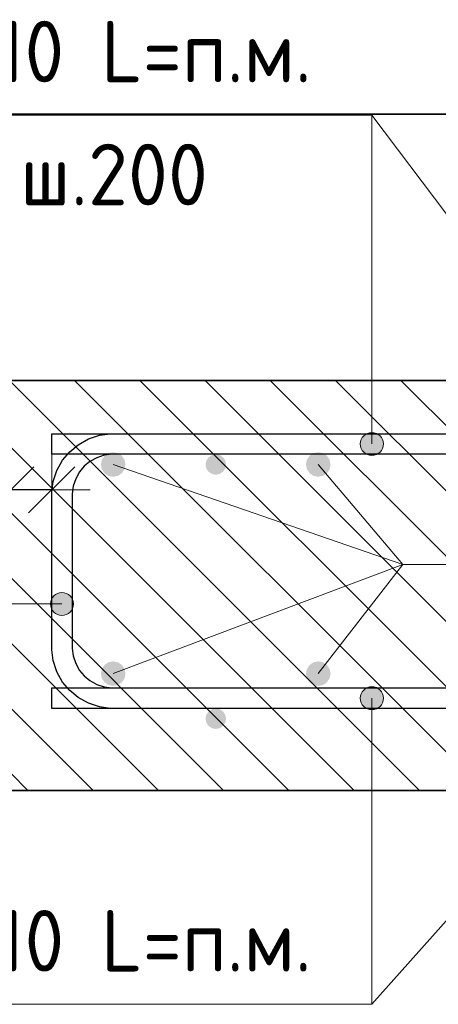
# Model space of a CAD drawing. Header units: metres. Extents: x -38 to 97, y -15 to 21.
# Tile 158 of 233: x 72.172 to 72.376, y 7.238 to 7.718. Entities that reach past the tile are written whole.
import ezdxf

# ---------------------------------------------------------------- set-up
doc = ezdxf.new("R2010")
doc.units = ezdxf.units.M
doc.header["$PDMODE"] = 65
for name, color, linetype, lineweight in [('XR$3$Арм. стержнями верхней зоны', 180, 'Continuous', 35), ('XR$3$Арм. стержнями нижней зоны', 180, 'Continuous', 35), ('XR$3$Арм.стержн. Арматура края', 96, 'Continuous', 35), ('XR$3$Арм.стержн. Доп. арматура', 180, 'Continuous', 35), ('XR$3$Размерная линия_ общее', 7, 'Continuous', 13), ('XR$4$Арм. стержнями верхней зоны', 180, 'Continuous', 35), ('XR$4$Арм. стержнями нижней зоны', 180, 'Continuous', 35), ('XR$4$Арм.стержн. Арматура края', 96, 'Continuous', 35), ('XR$4$Арм.стержн. Доп. арматура', 180, 'Continuous', 35), ('XR$4$Размерная линия_ общее', 7, 'Continuous', 13), ('XR$6$Арм. стержнями верхней зоны', 180, 'Continuous', 35), ('XR$6$Арм. стержнями нижней зоны', 180, 'Continuous', 35), ('XR$6$Арм.стержн. Арматура края', 96, 'Continuous', 35), ('XR$6$Арм.стержн. Доп. арматура', 180, 'Continuous', 35), ('XR$6$Размерная линия_ общее', 7, 'Continuous', 13)]:
    doc.layers.add(name, color=color, linetype=linetype, lineweight=lineweight)
doc.styles.add('ISOCPEUR', font='txt')
doc.dimstyles.new('DIMSTYLE_11', dxfattribs={"dimtxt": 0.033, "dimasz": 0.0375, "dimexe": 0, "dimexo": 0, "dimgap": 0.0165, "dimtad": 2, "dimdec": 0, "dimlfac": 1000, "dimrnd": 1, "dimzin": 12, "dimdsep": 46, "dimtxsty": 'ISOCPEUR', "dimblk1": 'ALL_ML_STRICH', "dimblk2": 'ALL_ML_STRICH', "dimsah": 1, "dimcen": 0, "dimclrd": 7, "dimclre": 256, "dimclrt": 7, "dimadec": 0, "dimazin": 0, "dimtfac": 1, "dimtdec": 0, "dimtix": 1, "dimtmove": 2, "dimatfit": 3, "dimfxl": 0, "dimtvp": 1.2, "dimtzin": 0, "dimlwd": 0, "dimlwe": -3, "dimarcsym": 0})
pattern_1 = [(135, (0, 0), (-0.031819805, -0.031819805), [0.4, -0.05, 0, -0.05]), (135, (-0.01591, -0.01591), (-0.031819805, -0.031819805), [0.8, -0.1, 0.1, -0.1])]

# ---------------------------------------------------------------- blocks, each defined once
blk = doc.blocks.new('ALL_ML_STRICH')
at = {"color": 0, "linetype": 'ByBlock', "lineweight": -2}
for p, q in [((0, -0.5), (0, 0.5)), ((-0.3, -0.3), (0.3, 0.3)), ((-1, 0), (0.5, 0))]:
    blk.add_line(p, q, dxfattribs=at)
blk = doc.blocks.new('*D139')
at = {"layer": 'DEFPOINTS', "color": 7, "linetype": 'Continuous', "lineweight": 13, "transparency": 33554687}
for p in [(72.1875, 7.48857), (72.1875, 7.45358), (72.1675, 7.44858)]:
    blk.add_point(p, dxfattribs=at)
at = {"layer": 'XR$3$Размерная линия_ общее', "color": 253, "linetype": 'Continuous', "lineweight": -2, "true_color": 0xa0a0a0, "transparency": 33554687}
for p, q in [((72.1675, 7.46858), (72.1675, 7.48857)), ((72.1875, 7.47358), (72.1875, 7.48857))]:
    blk.add_line(p, q, dxfattribs=at)
at = {"layer": 'XR$3$Размерная линия_ общее', "color": 7, "linetype": 'Continuous', "lineweight": -2, "transparency": 33554687}
blk.add_line((72.1875, 7.48857), (72.1675, 7.48857), dxfattribs=at)
at = {"layer": 'XR$3$Размерная линия_ общее', "color": 7, "linetype": 'Continuous', "lineweight": 13, "transparency": 33554687, "xscale": 0.0375, "yscale": 0.0375, "zscale": 0.0375}
for p, rotation in [((72.1675, 7.48857), 180), ((72.1875, 7.48857), 360)]:
    blk.add_blockref('ALL_ML_STRICH', p, dxfattribs=dict(at, rotation=rotation))
at = {"layer": 'XR$3$Размерная линия_ общее', "color": 7, "linetype": 'Continuous', "lineweight": 13, "transparency": 33554687, "insert": (72.12208, 7.51257), "char_height": 0.033, "width": 0.066, "attachment_point": 5, "style": 'ISOCPEUR'}
blk.add_mtext('\\A1;{20}', dxfattribs=at)
at = {"layer": 'XR$3$Размерная линия_ общее', "color": 7, "linetype": 'Continuous', "lineweight": 13, "transparency": 33554687, "insert": (72.09879, 7.43451), "char_height": 0.027, "width": 0.00135, "attachment_point": 1, "rotation": 180, "line_spacing_factor": 0.60241, "style": 'ISOCPEUR'}
blk.add_mtext('з.с.', dxfattribs=at)
blk = doc.blocks.new('*D438')
at = {"layer": 'DEFPOINTS', "color": 7, "linetype": 'Continuous', "lineweight": 13, "transparency": 33554687}
for p in [(72.1875, 7.48857), (72.1875, 7.45358), (72.1675, 7.44858)]:
    blk.add_point(p, dxfattribs=at)
at = {"layer": 'XR$4$Размерная линия_ общее', "color": 253, "linetype": 'Continuous', "lineweight": -2, "true_color": 0xa0a0a0, "transparency": 33554687}
for p, q in [((72.1675, 7.46858), (72.1675, 7.48857)), ((72.1875, 7.47358), (72.1875, 7.48857))]:
    blk.add_line(p, q, dxfattribs=at)
at = {"layer": 'XR$4$Размерная линия_ общее', "color": 7, "linetype": 'Continuous', "lineweight": -2, "transparency": 33554687}
blk.add_line((72.1875, 7.48857), (72.1675, 7.48857), dxfattribs=at)
at = {"layer": 'XR$4$Размерная линия_ общее', "color": 7, "linetype": 'Continuous', "lineweight": 13, "transparency": 33554687, "xscale": 0.0375, "yscale": 0.0375, "zscale": 0.0375}
for p, rotation in [((72.1675, 7.48857), 180), ((72.1875, 7.48857), 360)]:
    blk.add_blockref('ALL_ML_STRICH', p, dxfattribs=dict(at, rotation=rotation))
at = {"layer": 'XR$4$Размерная линия_ общее', "color": 7, "linetype": 'Continuous', "lineweight": 13, "transparency": 33554687, "insert": (72.12208, 7.51257), "char_height": 0.033, "width": 0.066, "attachment_point": 5, "style": 'ISOCPEUR'}
blk.add_mtext('\\A1;{20}', dxfattribs=at)
at = {"layer": 'XR$4$Размерная линия_ общее', "color": 7, "linetype": 'Continuous', "lineweight": 13, "transparency": 33554687, "insert": (72.09879, 7.43451), "char_height": 0.027, "width": 0.00135, "attachment_point": 1, "rotation": 180, "line_spacing_factor": 0.60241, "style": 'ISOCPEUR'}
blk.add_mtext('з.с.', dxfattribs=at)
blk = doc.blocks.new('*D761')
at = {"layer": 'DEFPOINTS', "color": 7, "linetype": 'Continuous', "lineweight": 13, "transparency": 33554687}
for p in [(72.1875, 7.48857), (72.1875, 7.45358), (72.1675, 7.44858)]:
    blk.add_point(p, dxfattribs=at)
at = {"layer": 'XR$6$Размерная линия_ общее', "color": 253, "linetype": 'Continuous', "lineweight": -2, "true_color": 0xa0a0a0, "transparency": 33554687}
for p, q in [((72.1675, 7.46858), (72.1675, 7.48857)), ((72.1875, 7.47358), (72.1875, 7.48857))]:
    blk.add_line(p, q, dxfattribs=at)
at = {"layer": 'XR$6$Размерная линия_ общее', "color": 7, "linetype": 'Continuous', "lineweight": -2, "transparency": 33554687}
blk.add_line((72.1875, 7.48857), (72.1675, 7.48857), dxfattribs=at)
at = {"layer": 'XR$6$Размерная линия_ общее', "color": 7, "linetype": 'Continuous', "lineweight": 13, "transparency": 33554687, "xscale": 0.0375, "yscale": 0.0375, "zscale": 0.0375}
for p, rotation in [((72.1675, 7.48857), 180), ((72.1875, 7.48857), 360)]:
    blk.add_blockref('ALL_ML_STRICH', p, dxfattribs=dict(at, rotation=rotation))
at = {"layer": 'XR$6$Размерная линия_ общее', "color": 7, "linetype": 'Continuous', "lineweight": 13, "transparency": 33554687, "insert": (72.12208, 7.51257), "char_height": 0.033, "width": 0.066, "attachment_point": 5, "style": 'ISOCPEUR'}
blk.add_mtext('\\A1;{20}', dxfattribs=at)
at = {"layer": 'XR$6$Размерная линия_ общее', "color": 7, "linetype": 'Continuous', "lineweight": 13, "transparency": 33554687, "insert": (72.09879, 7.43451), "char_height": 0.027, "width": 0.00135, "attachment_point": 1, "rotation": 180, "line_spacing_factor": 0.60241, "style": 'ISOCPEUR'}
blk.add_mtext('з.с.', dxfattribs=at)

msp = doc.modelspace()

# ---------------------------------------------------------------- hatches: boundary and pattern name
at = {"linetype": 'Continuous', "lineweight": 13, "transparency": 33554687}
h = msp.add_hatch(dxfattribs=at)
h.set_pattern_fill('__________540', scale=0.015, style=0, pattern_type=2)
h.set_pattern_definition(pattern_1)
h.paths.add_polyline_path([(72.1675, 7.54188), (72.1675, 7.34188), (72.75595, 7.34188), (72.75595, 7.54188)], flags=0)
h = msp.add_hatch(dxfattribs=at)
h.set_pattern_fill('__________540', scale=0.015, style=0, pattern_type=2)
h.set_pattern_definition(pattern_1)
h.paths.add_polyline_path([(72.1675, 7.54188), (72.1675, 7.34188), (72.75595, 7.34188), (72.75595, 7.54188)], flags=0)
h = msp.add_hatch(dxfattribs=at)
h.set_pattern_fill('__________540', scale=0.015, style=0, pattern_type=2)
h.set_pattern_definition(pattern_1)
h.paths.add_polyline_path([(72.1675, 7.54188), (72.1675, 7.34188), (72.75595, 7.34188), (72.75595, 7.54188)], flags=0)
at = {"layer": 'XR$3$Арм. стержнями верхней зоны', "linetype": 'Continuous', "lineweight": 13, "transparency": 33554687}
for points in [[(72.34078, 7.51571), (72.34641, 7.51571), (72.3436, 7.5165)], [(72.34843, 7.51369), (72.33876, 7.51369), (72.33797, 7.51088)], [(72.34843, 7.51369), (72.33797, 7.51088), (72.34922, 7.51088)], [(72.34641, 7.51571), (72.34078, 7.51571), (72.33876, 7.51369)], [(72.34641, 7.51571), (72.33876, 7.51369), (72.34843, 7.51369)], [(72.34922, 7.51088), (72.33797, 7.51088), (72.33876, 7.50806)], [(72.34922, 7.51088), (72.33876, 7.50806), (72.34843, 7.50806)], [(72.34843, 7.50806), (72.33876, 7.50806), (72.34078, 7.50604)], [(72.34843, 7.50806), (72.34078, 7.50604), (72.34641, 7.50604)], [(72.34641, 7.50604), (72.34078, 7.50604), (72.3436, 7.50525)]]:
    msp.add_hatch(color=7, dxfattribs=at).paths.add_polyline_path(points)
at = {"layer": 'XR$3$Арм. стержнями верхней зоны', "linetype": 'Continuous', "lineweight": 50, "transparency": 33554687}
msp.add_hatch(color=4, dxfattribs=at).paths.add_polyline_path([(72.27251, 7.50088), (72.27212, 7.50279), (72.27104, 7.50441), (72.26942, 7.5055), (72.26751, 7.50588), (72.26559, 7.5055), (72.26397, 7.50441), (72.26289, 7.50279), (72.26251, 7.50088), (72.26289, 7.49896), (72.26397, 7.49734), (72.26559, 7.49626), (72.26751, 7.49588), (72.26942, 7.49626), (72.27104, 7.49734), (72.27212, 7.49896)])
at = {"layer": 'XR$3$Арм. стержнями нижней зоны', "linetype": 'Continuous', "lineweight": 13, "transparency": 33554687}
for points in [[(72.33876, 7.38969), (72.34843, 7.38969), (72.34641, 7.39171)], [(72.33876, 7.38969), (72.34641, 7.39171), (72.34078, 7.39171)], [(72.34078, 7.39171), (72.34641, 7.39171), (72.3436, 7.3925)], [(72.33797, 7.38688), (72.34922, 7.38688), (72.34843, 7.38969)], [(72.33797, 7.38688), (72.34843, 7.38969), (72.33876, 7.38969)], [(72.33876, 7.38406), (72.34922, 7.38688), (72.33797, 7.38688)], [(72.33876, 7.38406), (72.34843, 7.38406), (72.34922, 7.38688)], [(72.34078, 7.38204), (72.34843, 7.38406), (72.33876, 7.38406)], [(72.34078, 7.38204), (72.34641, 7.38204), (72.34843, 7.38406)], [(72.34641, 7.38204), (72.34078, 7.38204), (72.3436, 7.38125)]]:
    msp.add_hatch(color=7, dxfattribs=at).paths.add_polyline_path(points)
at = {"layer": 'XR$3$Арм. стержнями нижней зоны', "linetype": 'Continuous', "lineweight": 50, "transparency": 33554687}
msp.add_hatch(color=4, dxfattribs=at).paths.add_polyline_path([(72.27251, 7.37688), (72.27212, 7.37879), (72.27104, 7.38041), (72.26942, 7.3815), (72.26751, 7.38188), (72.26559, 7.3815), (72.26397, 7.38041), (72.26289, 7.37879), (72.26251, 7.37688), (72.26289, 7.37496), (72.26397, 7.37334), (72.26559, 7.37226), (72.26751, 7.37188), (72.26942, 7.37226), (72.27104, 7.37334), (72.27212, 7.37496)])
at = {"layer": 'XR$3$Арм.стержн. Арматура края', "linetype": 'Continuous', "lineweight": 13, "transparency": 33554687}
for points in [[(72.18767, 7.43003), (72.18767, 7.43565), (72.18688, 7.43284)], [(72.18767, 7.43565), (72.18969, 7.428), (72.18969, 7.43768)], [(72.18767, 7.43565), (72.18767, 7.43003), (72.18969, 7.428)], [(72.18969, 7.43768), (72.1925, 7.42722), (72.1925, 7.43847)], [(72.18969, 7.43768), (72.18969, 7.428), (72.1925, 7.42722)], [(72.1925, 7.43847), (72.1925, 7.42722), (72.19532, 7.428)], [(72.1925, 7.43847), (72.19532, 7.428), (72.19532, 7.43768)], [(72.19532, 7.43768), (72.19532, 7.428), (72.19734, 7.43003)], [(72.19532, 7.43768), (72.19734, 7.43003), (72.19734, 7.43565)], [(72.19734, 7.43565), (72.19734, 7.43003), (72.19813, 7.43284)]]:
    msp.add_hatch(color=7, dxfattribs=at).paths.add_polyline_path(points)
at = {"layer": 'XR$3$Арм.стержн. Доп. арматура', "linetype": 'Continuous', "lineweight": 50, "transparency": 33554687}
for points in [[(72.22346, 7.50088), (72.223, 7.50317), (72.2217, 7.50512), (72.21976, 7.50642), (72.21746, 7.50688), (72.21516, 7.50642), (72.21322, 7.50512), (72.21192, 7.50317), (72.21146, 7.50088), (72.21192, 7.49858), (72.21322, 7.49663), (72.21516, 7.49533), (72.21746, 7.49488), (72.21976, 7.49533), (72.2217, 7.49663), (72.223, 7.49858)], [(72.32346, 7.50088), (72.323, 7.50317), (72.3217, 7.50512), (72.31976, 7.50642), (72.31746, 7.50688), (72.31516, 7.50642), (72.31322, 7.50512), (72.31192, 7.50317), (72.31146, 7.50088), (72.31192, 7.49858), (72.31322, 7.49663), (72.31516, 7.49533), (72.31746, 7.49488), (72.31976, 7.49533), (72.3217, 7.49663), (72.323, 7.49858)], [(72.22346, 7.39888), (72.223, 7.40117), (72.2217, 7.40312), (72.21976, 7.40442), (72.21746, 7.40488), (72.21516, 7.40442), (72.21322, 7.40312), (72.21192, 7.40117), (72.21146, 7.39888), (72.21192, 7.39658), (72.21322, 7.39463), (72.21516, 7.39333), (72.21746, 7.39288), (72.21976, 7.39333), (72.2217, 7.39463), (72.223, 7.39658)], [(72.32346, 7.39888), (72.323, 7.40117), (72.3217, 7.40312), (72.31976, 7.40442), (72.31746, 7.40488), (72.31516, 7.40442), (72.31322, 7.40312), (72.31192, 7.40117), (72.31146, 7.39888), (72.31192, 7.39658), (72.31322, 7.39463), (72.31516, 7.39333), (72.31746, 7.39288), (72.31976, 7.39333), (72.3217, 7.39463), (72.323, 7.39658)]]:
    msp.add_hatch(color=34, dxfattribs=at).paths.add_polyline_path(points)
at = {"layer": 'XR$4$Арм. стержнями верхней зоны', "linetype": 'Continuous', "lineweight": 13, "transparency": 33554687}
for points in [[(72.34078, 7.51571), (72.34641, 7.51571), (72.3436, 7.5165)], [(72.34843, 7.51369), (72.33876, 7.51369), (72.33797, 7.51088)], [(72.34843, 7.51369), (72.33797, 7.51088), (72.34922, 7.51088)], [(72.34641, 7.51571), (72.34078, 7.51571), (72.33876, 7.51369)], [(72.34641, 7.51571), (72.33876, 7.51369), (72.34843, 7.51369)], [(72.34922, 7.51088), (72.33797, 7.51088), (72.33876, 7.50806)], [(72.34922, 7.51088), (72.33876, 7.50806), (72.34843, 7.50806)], [(72.34843, 7.50806), (72.33876, 7.50806), (72.34078, 7.50604)], [(72.34843, 7.50806), (72.34078, 7.50604), (72.34641, 7.50604)], [(72.34641, 7.50604), (72.34078, 7.50604), (72.3436, 7.50525)]]:
    msp.add_hatch(color=7, dxfattribs=at).paths.add_polyline_path(points)
at = {"layer": 'XR$4$Арм. стержнями верхней зоны', "linetype": 'Continuous', "lineweight": 50, "transparency": 33554687}
msp.add_hatch(color=4, dxfattribs=at).paths.add_polyline_path([(72.27251, 7.50088), (72.27212, 7.50279), (72.27104, 7.50441), (72.26942, 7.5055), (72.26751, 7.50588), (72.26559, 7.5055), (72.26397, 7.50441), (72.26289, 7.50279), (72.26251, 7.50088), (72.26289, 7.49896), (72.26397, 7.49734), (72.26559, 7.49626), (72.26751, 7.49588), (72.26942, 7.49626), (72.27104, 7.49734), (72.27212, 7.49896)])
msp.add_hatch(color=4, dxfattribs=at).paths.add_polyline_path([(72.27251, 7.50088), (72.27212, 7.50279), (72.27104, 7.50441), (72.26942, 7.5055), (72.26751, 7.50588), (72.26559, 7.5055), (72.26397, 7.50441), (72.26289, 7.50279), (72.26251, 7.50088), (72.26289, 7.49896), (72.26397, 7.49734), (72.26559, 7.49626), (72.26751, 7.49588), (72.26942, 7.49626), (72.27104, 7.49734), (72.27212, 7.49896)])
at = {"layer": 'XR$4$Арм. стержнями нижней зоны', "linetype": 'Continuous', "lineweight": 13, "transparency": 33554687}
for points in [[(72.33876, 7.38969), (72.34843, 7.38969), (72.34641, 7.39171)], [(72.33876, 7.38969), (72.34641, 7.39171), (72.34078, 7.39171)], [(72.34078, 7.39171), (72.34641, 7.39171), (72.3436, 7.3925)], [(72.33797, 7.38688), (72.34922, 7.38688), (72.34843, 7.38969)], [(72.33797, 7.38688), (72.34843, 7.38969), (72.33876, 7.38969)], [(72.33876, 7.38406), (72.34922, 7.38688), (72.33797, 7.38688)], [(72.33876, 7.38406), (72.34843, 7.38406), (72.34922, 7.38688)], [(72.34078, 7.38204), (72.34843, 7.38406), (72.33876, 7.38406)], [(72.34078, 7.38204), (72.34641, 7.38204), (72.34843, 7.38406)], [(72.34641, 7.38204), (72.34078, 7.38204), (72.3436, 7.38125)]]:
    msp.add_hatch(color=7, dxfattribs=at).paths.add_polyline_path(points)
at = {"layer": 'XR$4$Арм. стержнями нижней зоны', "linetype": 'Continuous', "lineweight": 50, "transparency": 33554687}
msp.add_hatch(color=4, dxfattribs=at).paths.add_polyline_path([(72.27251, 7.37688), (72.27212, 7.37879), (72.27104, 7.38041), (72.26942, 7.3815), (72.26751, 7.38188), (72.26559, 7.3815), (72.26397, 7.38041), (72.26289, 7.37879), (72.26251, 7.37688), (72.26289, 7.37496), (72.26397, 7.37334), (72.26559, 7.37226), (72.26751, 7.37188), (72.26942, 7.37226), (72.27104, 7.37334), (72.27212, 7.37496)])
msp.add_hatch(color=4, dxfattribs=at).paths.add_polyline_path([(72.27251, 7.37688), (72.27212, 7.37879), (72.27104, 7.38041), (72.26942, 7.3815), (72.26751, 7.38188), (72.26559, 7.3815), (72.26397, 7.38041), (72.26289, 7.37879), (72.26251, 7.37688), (72.26289, 7.37496), (72.26397, 7.37334), (72.26559, 7.37226), (72.26751, 7.37188), (72.26942, 7.37226), (72.27104, 7.37334), (72.27212, 7.37496)])
at = {"layer": 'XR$4$Арм.стержн. Арматура края', "linetype": 'Continuous', "lineweight": 13, "transparency": 33554687}
for points in [[(72.18767, 7.43003), (72.18767, 7.43565), (72.18688, 7.43284)], [(72.18767, 7.43565), (72.18969, 7.428), (72.18969, 7.43768)], [(72.18767, 7.43565), (72.18767, 7.43003), (72.18969, 7.428)], [(72.18969, 7.43768), (72.1925, 7.42722), (72.1925, 7.43847)], [(72.18969, 7.43768), (72.18969, 7.428), (72.1925, 7.42722)], [(72.1925, 7.43847), (72.1925, 7.42722), (72.19532, 7.428)], [(72.1925, 7.43847), (72.19532, 7.428), (72.19532, 7.43768)], [(72.19532, 7.43768), (72.19532, 7.428), (72.19734, 7.43003)], [(72.19532, 7.43768), (72.19734, 7.43003), (72.19734, 7.43565)], [(72.19734, 7.43565), (72.19734, 7.43003), (72.19813, 7.43284)]]:
    msp.add_hatch(color=7, dxfattribs=at).paths.add_polyline_path(points)
at = {"layer": 'XR$4$Арм.стержн. Доп. арматура', "linetype": 'Continuous', "lineweight": 50, "transparency": 33554687}
for points in [[(72.22346, 7.50088), (72.223, 7.50317), (72.2217, 7.50512), (72.21976, 7.50642), (72.21746, 7.50688), (72.21516, 7.50642), (72.21322, 7.50512), (72.21192, 7.50317), (72.21146, 7.50088), (72.21192, 7.49858), (72.21322, 7.49663), (72.21516, 7.49533), (72.21746, 7.49488), (72.21976, 7.49533), (72.2217, 7.49663), (72.223, 7.49858)], [(72.32346, 7.50088), (72.323, 7.50317), (72.3217, 7.50512), (72.31976, 7.50642), (72.31746, 7.50688), (72.31516, 7.50642), (72.31322, 7.50512), (72.31192, 7.50317), (72.31146, 7.50088), (72.31192, 7.49858), (72.31322, 7.49663), (72.31516, 7.49533), (72.31746, 7.49488), (72.31976, 7.49533), (72.3217, 7.49663), (72.323, 7.49858)], [(72.22346, 7.39888), (72.223, 7.40117), (72.2217, 7.40312), (72.21976, 7.40442), (72.21746, 7.40488), (72.21516, 7.40442), (72.21322, 7.40312), (72.21192, 7.40117), (72.21146, 7.39888), (72.21192, 7.39658), (72.21322, 7.39463), (72.21516, 7.39333), (72.21746, 7.39288), (72.21976, 7.39333), (72.2217, 7.39463), (72.223, 7.39658)], [(72.32346, 7.39888), (72.323, 7.40117), (72.3217, 7.40312), (72.31976, 7.40442), (72.31746, 7.40488), (72.31516, 7.40442), (72.31322, 7.40312), (72.31192, 7.40117), (72.31146, 7.39888), (72.31192, 7.39658), (72.31322, 7.39463), (72.31516, 7.39333), (72.31746, 7.39288), (72.31976, 7.39333), (72.3217, 7.39463), (72.323, 7.39658)]]:
    msp.add_hatch(color=34, dxfattribs=at).paths.add_polyline_path(points)
at = {"layer": 'XR$6$Арм. стержнями верхней зоны', "linetype": 'Continuous', "lineweight": 13, "transparency": 33554687}
for points in [[(72.34078, 7.51571), (72.34641, 7.51571), (72.3436, 7.5165)], [(72.34843, 7.51369), (72.33876, 7.51369), (72.33797, 7.51088)], [(72.34843, 7.51369), (72.33797, 7.51088), (72.34922, 7.51088)], [(72.34641, 7.51571), (72.34078, 7.51571), (72.33876, 7.51369)], [(72.34641, 7.51571), (72.33876, 7.51369), (72.34843, 7.51369)], [(72.34922, 7.51088), (72.33797, 7.51088), (72.33876, 7.50806)], [(72.34922, 7.51088), (72.33876, 7.50806), (72.34843, 7.50806)], [(72.34843, 7.50806), (72.33876, 7.50806), (72.34078, 7.50604)], [(72.34843, 7.50806), (72.34078, 7.50604), (72.34641, 7.50604)], [(72.34641, 7.50604), (72.34078, 7.50604), (72.3436, 7.50525)]]:
    msp.add_hatch(color=7, dxfattribs=at).paths.add_polyline_path(points)
at = {"layer": 'XR$6$Арм. стержнями верхней зоны', "linetype": 'Continuous', "lineweight": 50, "transparency": 33554687}
msp.add_hatch(color=4, dxfattribs=at).paths.add_polyline_path([(72.27251, 7.50088), (72.27212, 7.50279), (72.27104, 7.50441), (72.26942, 7.5055), (72.26751, 7.50588), (72.26559, 7.5055), (72.26397, 7.50441), (72.26289, 7.50279), (72.26251, 7.50088), (72.26289, 7.49896), (72.26397, 7.49734), (72.26559, 7.49626), (72.26751, 7.49588), (72.26942, 7.49626), (72.27104, 7.49734), (72.27212, 7.49896)])
at = {"layer": 'XR$6$Арм. стержнями нижней зоны', "linetype": 'Continuous', "lineweight": 13, "transparency": 33554687}
for points in [[(72.33876, 7.38969), (72.34843, 7.38969), (72.34641, 7.39171)], [(72.33876, 7.38969), (72.34641, 7.39171), (72.34078, 7.39171)], [(72.34078, 7.39171), (72.34641, 7.39171), (72.3436, 7.3925)], [(72.33797, 7.38688), (72.34922, 7.38688), (72.34843, 7.38969)], [(72.33797, 7.38688), (72.34843, 7.38969), (72.33876, 7.38969)], [(72.33876, 7.38406), (72.34922, 7.38688), (72.33797, 7.38688)], [(72.33876, 7.38406), (72.34843, 7.38406), (72.34922, 7.38688)], [(72.34078, 7.38204), (72.34843, 7.38406), (72.33876, 7.38406)], [(72.34078, 7.38204), (72.34641, 7.38204), (72.34843, 7.38406)], [(72.34641, 7.38204), (72.34078, 7.38204), (72.3436, 7.38125)]]:
    msp.add_hatch(color=7, dxfattribs=at).paths.add_polyline_path(points)
at = {"layer": 'XR$6$Арм. стержнями нижней зоны', "linetype": 'Continuous', "lineweight": 50, "transparency": 33554687}
msp.add_hatch(color=4, dxfattribs=at).paths.add_polyline_path([(72.27251, 7.37688), (72.27212, 7.37879), (72.27104, 7.38041), (72.26942, 7.3815), (72.26751, 7.38188), (72.26559, 7.3815), (72.26397, 7.38041), (72.26289, 7.37879), (72.26251, 7.37688), (72.26289, 7.37496), (72.26397, 7.37334), (72.26559, 7.37226), (72.26751, 7.37188), (72.26942, 7.37226), (72.27104, 7.37334), (72.27212, 7.37496)])
at = {"layer": 'XR$6$Арм.стержн. Арматура края', "linetype": 'Continuous', "lineweight": 13, "transparency": 33554687}
for points in [[(72.18767, 7.43003), (72.18767, 7.43565), (72.18688, 7.43284)], [(72.18767, 7.43565), (72.18969, 7.428), (72.18969, 7.43768)], [(72.18767, 7.43565), (72.18767, 7.43003), (72.18969, 7.428)], [(72.18969, 7.43768), (72.1925, 7.42722), (72.1925, 7.43847)], [(72.18969, 7.43768), (72.18969, 7.428), (72.1925, 7.42722)], [(72.1925, 7.43847), (72.1925, 7.42722), (72.19532, 7.428)], [(72.1925, 7.43847), (72.19532, 7.428), (72.19532, 7.43768)], [(72.19532, 7.43768), (72.19532, 7.428), (72.19734, 7.43003)], [(72.19532, 7.43768), (72.19734, 7.43003), (72.19734, 7.43565)], [(72.19734, 7.43565), (72.19734, 7.43003), (72.19813, 7.43284)]]:
    msp.add_hatch(color=7, dxfattribs=at).paths.add_polyline_path(points)
at = {"layer": 'XR$6$Арм.стержн. Доп. арматура', "linetype": 'Continuous', "lineweight": 50, "transparency": 33554687}
for points in [[(72.22346, 7.50088), (72.223, 7.50317), (72.2217, 7.50512), (72.21976, 7.50642), (72.21746, 7.50688), (72.21516, 7.50642), (72.21322, 7.50512), (72.21192, 7.50317), (72.21146, 7.50088), (72.21192, 7.49858), (72.21322, 7.49663), (72.21516, 7.49533), (72.21746, 7.49488), (72.21976, 7.49533), (72.2217, 7.49663), (72.223, 7.49858)], [(72.32346, 7.50088), (72.323, 7.50317), (72.3217, 7.50512), (72.31976, 7.50642), (72.31746, 7.50688), (72.31516, 7.50642), (72.31322, 7.50512), (72.31192, 7.50317), (72.31146, 7.50088), (72.31192, 7.49858), (72.31322, 7.49663), (72.31516, 7.49533), (72.31746, 7.49488), (72.31976, 7.49533), (72.3217, 7.49663), (72.323, 7.49858)], [(72.22346, 7.39888), (72.223, 7.40117), (72.2217, 7.40312), (72.21976, 7.40442), (72.21746, 7.40488), (72.21516, 7.40442), (72.21322, 7.40312), (72.21192, 7.40117), (72.21146, 7.39888), (72.21192, 7.39658), (72.21322, 7.39463), (72.21516, 7.39333), (72.21746, 7.39288), (72.21976, 7.39333), (72.2217, 7.39463), (72.223, 7.39658)], [(72.32346, 7.39888), (72.323, 7.40117), (72.3217, 7.40312), (72.31976, 7.40442), (72.31746, 7.40488), (72.31516, 7.40442), (72.31322, 7.40312), (72.31192, 7.40117), (72.31146, 7.39888), (72.31192, 7.39658), (72.31322, 7.39463), (72.31516, 7.39333), (72.31746, 7.39288), (72.31976, 7.39333), (72.3217, 7.39463), (72.323, 7.39658)]]:
    msp.add_hatch(color=34, dxfattribs=at).paths.add_polyline_path(points)

# ---------------------------------------------------------------- linework, layer by layer
at = {"color": 7, "linetype": 'Continuous', "lineweight": 35, "transparency": 33554687}
for p, q in [((67.91979, 7.67171), (86.41979, 7.67171)), ((72.75595, 7.54188), (72.1675, 7.54188)), ((72.75595, 7.54188), (72.1675, 7.54188)), ((72.75595, 7.54188), (72.1675, 7.54188)), ((72.1675, 7.34188), (72.75595, 7.34188)), ((72.1675, 7.34188), (72.75595, 7.34188)), ((72.1675, 7.34188), (72.75595, 7.34188))]:
    msp.add_line(p, q, dxfattribs=at)
at = {"color": 7, "linetype": 'Continuous', "lineweight": 13, "transparency": 33554687}
for p, q in [((86.41979, 7.67171), (67.91979, 7.67171)), ((72.46751, 7.50688), (72.3436, 7.6713)), ((72.46751, 7.50688), (72.3436, 7.6713)), ((72.46751, 7.50688), (72.3436, 7.6713)), ((72.46751, 7.37688), (72.3436, 7.23758)), ((72.46751, 7.37688), (72.3436, 7.23758)), ((72.46751, 7.37688), (72.3436, 7.23758))]:
    msp.add_line(p, q, dxfattribs=at)
at = {"layer": 'XR$3$Арм. стержнями верхней зоны', "color": 7, "linetype": 'Continuous', "lineweight": 13, "transparency": 33554687}
for p, q in [((72.1176, 7.6713), (72.3436, 7.6713)), ((72.3436, 7.6713), (72.3436, 7.51088)), ((72.3436, 7.5165), (72.3436, 7.5165)), ((72.33797, 7.51088), (72.33797, 7.51088)), ((72.34922, 7.51088), (72.34922, 7.51088)), ((72.3436, 7.50525), (72.3436, 7.50525))]:
    msp.add_line(p, q, dxfattribs=at)
at = {"layer": 'XR$3$Арм. стержнями верхней зоны', "color": 4, "linetype": 'Continuous', "lineweight": 25, "transparency": 33554687}
msp.add_lwpolyline([(72.76095, 7.50588), (72.1875, 7.50588), (72.1875, 7.51588), (72.76095, 7.51588), (72.76095, 7.50588)], dxfattribs=at)
at = {"layer": 'XR$3$Арм. стержнями верхней зоны', "color": 7, "linetype": 'Continuous', "lineweight": 13, "transparency": 33554687}
msp.add_circle((72.3436, 7.51088), 0.00563, dxfattribs=at)
at = {"layer": 'XR$3$Арм. стержнями нижней зоны', "color": 7, "linetype": 'Continuous', "lineweight": 13, "transparency": 33554687}
for p, q in [((72.3436, 7.3925), (72.3436, 7.3925)), ((72.33797, 7.38688), (72.33797, 7.38688)), ((72.3436, 7.23758), (72.3436, 7.38688)), ((72.34922, 7.38688), (72.34922, 7.38688)), ((72.3436, 7.38125), (72.3436, 7.38125)), ((72.1176, 7.23758), (72.3436, 7.23758))]:
    msp.add_line(p, q, dxfattribs=at)
at = {"layer": 'XR$3$Арм. стержнями нижней зоны', "color": 4, "linetype": 'Continuous', "lineweight": 25, "transparency": 33554687}
msp.add_lwpolyline([(72.76095, 7.38188), (72.1875, 7.38188), (72.1875, 7.39188), (72.76095, 7.39188), (72.76095, 7.38188)], dxfattribs=at)
at = {"layer": 'XR$3$Арм. стержнями нижней зоны', "color": 7, "linetype": 'Continuous', "lineweight": 13, "transparency": 33554687}
msp.add_circle((72.3436, 7.38688), 0.00563, dxfattribs=at)
at = {"layer": 'XR$3$Арм.стержн. Арматура края', "color": 7, "linetype": 'Continuous', "lineweight": 13, "transparency": 33554687}
for p, q in [((72.1925, 7.43847), (72.1925, 7.43847)), ((72.08746, 7.43284), (72.1925, 7.43284)), ((72.18688, 7.43284), (72.18688, 7.43284)), ((72.19813, 7.43284), (72.19813, 7.43284)), ((72.1925, 7.42722), (72.1925, 7.42722))]:
    msp.add_line(p, q, dxfattribs=at)
at = {"layer": 'XR$3$Арм.стержн. Арматура края', "color": 4, "linetype": 'Continuous', "lineweight": 25, "transparency": 33554687}
for points in [[(72.6875, 7.38188), (72.21607, 7.38188), (72.21085, 7.3826), (72.20541, 7.3844), (72.20041, 7.3872), (72.19628, 7.39065), (72.19283, 7.39478), (72.19002, 7.39979), (72.18823, 7.40523), (72.1875, 7.41044), (72.1875, 7.48731), (72.18823, 7.49253), (72.19002, 7.49797), (72.19283, 7.50298), (72.19628, 7.5071), (72.20041, 7.51055), (72.20541, 7.51336), (72.21085, 7.51515), (72.21607, 7.51588), (72.6875, 7.51588)], [(72.6875, 7.50588), (72.21676, 7.50588), (72.21313, 7.50537), (72.20946, 7.50416), (72.2061, 7.50228), (72.20338, 7.50001), (72.2011, 7.49728), (72.19922, 7.49392), (72.19801, 7.49026), (72.1975, 7.48662), (72.1975, 7.41113), (72.19801, 7.4075), (72.19922, 7.40383), (72.2011, 7.40048), (72.20338, 7.39775), (72.2061, 7.39547), (72.20946, 7.39359), (72.21313, 7.39238), (72.21676, 7.39188), (72.6875, 7.39188)]]:
    msp.add_lwpolyline(points, dxfattribs=at)
at = {"layer": 'XR$3$Арм.стержн. Арматура края', "color": 7, "linetype": 'Continuous', "lineweight": 13, "transparency": 33554687}
msp.add_circle((72.1925, 7.43284), 0.00563, dxfattribs=at)
at = {"layer": 'XR$3$Арм.стержн. Доп. арматура', "color": 7, "linetype": 'Continuous', "lineweight": 13, "transparency": 33554687}
for q in [(72.21746, 7.50088), (72.31746, 7.50088), (72.21746, 7.39888), (72.31746, 7.39888), (72.58472, 7.45204)]:
    msp.add_line((72.35872, 7.45204), q, dxfattribs=at)
at = {"layer": 'XR$4$Арм. стержнями верхней зоны', "color": 7, "linetype": 'Continuous', "lineweight": 13, "transparency": 33554687}
for p, q in [((72.1176, 7.6713), (72.3436, 7.6713)), ((72.3436, 7.6713), (72.3436, 7.51088)), ((72.3436, 7.5165), (72.3436, 7.5165)), ((72.33797, 7.51088), (72.33797, 7.51088)), ((72.34922, 7.51088), (72.34922, 7.51088)), ((72.3436, 7.50525), (72.3436, 7.50525))]:
    msp.add_line(p, q, dxfattribs=at)
at = {"layer": 'XR$4$Арм. стержнями верхней зоны', "color": 4, "linetype": 'Continuous', "lineweight": 25, "transparency": 33554687}
msp.add_lwpolyline([(72.76095, 7.50588), (72.1875, 7.50588), (72.1875, 7.51588), (72.76095, 7.51588), (72.76095, 7.50588)], dxfattribs=at)
msp.add_lwpolyline([(72.76095, 7.50588), (72.1875, 7.50588), (72.1875, 7.51588), (72.76095, 7.51588), (72.76095, 7.50588)], dxfattribs=at)
at = {"layer": 'XR$4$Арм. стержнями верхней зоны', "color": 7, "linetype": 'Continuous', "lineweight": 13, "transparency": 33554687}
msp.add_circle((72.3436, 7.51088), 0.00563, dxfattribs=at)
at = {"layer": 'XR$4$Арм. стержнями нижней зоны', "color": 7, "linetype": 'Continuous', "lineweight": 13, "transparency": 33554687}
for p, q in [((72.3436, 7.3925), (72.3436, 7.3925)), ((72.33797, 7.38688), (72.33797, 7.38688)), ((72.3436, 7.23758), (72.3436, 7.38688)), ((72.34922, 7.38688), (72.34922, 7.38688)), ((72.3436, 7.38125), (72.3436, 7.38125)), ((72.1176, 7.23758), (72.3436, 7.23758))]:
    msp.add_line(p, q, dxfattribs=at)
at = {"layer": 'XR$4$Арм. стержнями нижней зоны', "color": 4, "linetype": 'Continuous', "lineweight": 25, "transparency": 33554687}
msp.add_lwpolyline([(72.76095, 7.38188), (72.1875, 7.38188), (72.1875, 7.39188), (72.76095, 7.39188), (72.76095, 7.38188)], dxfattribs=at)
msp.add_lwpolyline([(72.76095, 7.38188), (72.1875, 7.38188), (72.1875, 7.39188), (72.76095, 7.39188), (72.76095, 7.38188)], dxfattribs=at)
at = {"layer": 'XR$4$Арм. стержнями нижней зоны', "color": 7, "linetype": 'Continuous', "lineweight": 13, "transparency": 33554687}
msp.add_circle((72.3436, 7.38688), 0.00563, dxfattribs=at)
at = {"layer": 'XR$4$Арм.стержн. Арматура края', "color": 7, "linetype": 'Continuous', "lineweight": 13, "transparency": 33554687}
for p, q in [((72.1925, 7.43847), (72.1925, 7.43847)), ((72.08746, 7.43284), (72.1925, 7.43284)), ((72.18688, 7.43284), (72.18688, 7.43284)), ((72.19813, 7.43284), (72.19813, 7.43284)), ((72.1925, 7.42722), (72.1925, 7.42722))]:
    msp.add_line(p, q, dxfattribs=at)
at = {"layer": 'XR$4$Арм.стержн. Арматура края', "color": 4, "linetype": 'Continuous', "lineweight": 25, "transparency": 33554687}
for points in [[(72.6875, 7.38188), (72.21607, 7.38188), (72.21085, 7.3826), (72.20541, 7.3844), (72.20041, 7.3872), (72.19628, 7.39065), (72.19283, 7.39478), (72.19002, 7.39979), (72.18823, 7.40523), (72.1875, 7.41044), (72.1875, 7.48731), (72.18823, 7.49253), (72.19002, 7.49797), (72.19283, 7.50298), (72.19628, 7.5071), (72.20041, 7.51055), (72.20541, 7.51336), (72.21085, 7.51515), (72.21607, 7.51588), (72.6875, 7.51588)], [(72.6875, 7.50588), (72.21676, 7.50588), (72.21313, 7.50537), (72.20946, 7.50416), (72.2061, 7.50228), (72.20338, 7.50001), (72.2011, 7.49728), (72.19922, 7.49392), (72.19801, 7.49026), (72.1975, 7.48662), (72.1975, 7.41113), (72.19801, 7.4075), (72.19922, 7.40383), (72.2011, 7.40048), (72.20338, 7.39775), (72.2061, 7.39547), (72.20946, 7.39359), (72.21313, 7.39238), (72.21676, 7.39188), (72.6875, 7.39188)]]:
    msp.add_lwpolyline(points, dxfattribs=at)
at = {"layer": 'XR$4$Арм.стержн. Арматура края', "color": 7, "linetype": 'Continuous', "lineweight": 13, "transparency": 33554687}
msp.add_circle((72.1925, 7.43284), 0.00563, dxfattribs=at)
at = {"layer": 'XR$4$Арм.стержн. Доп. арматура', "color": 7, "linetype": 'Continuous', "lineweight": 13, "transparency": 33554687}
for q in [(72.21746, 7.50088), (72.31746, 7.50088), (72.21746, 7.39888), (72.31746, 7.39888), (72.58472, 7.45204)]:
    msp.add_line((72.35872, 7.45204), q, dxfattribs=at)
at = {"layer": 'XR$6$Арм. стержнями верхней зоны', "color": 7, "linetype": 'Continuous', "lineweight": 13, "transparency": 33554687}
for p, q in [((72.1176, 7.6713), (72.3436, 7.6713)), ((72.3436, 7.6713), (72.3436, 7.51088)), ((72.3436, 7.5165), (72.3436, 7.5165)), ((72.33797, 7.51088), (72.33797, 7.51088)), ((72.34922, 7.51088), (72.34922, 7.51088)), ((72.3436, 7.50525), (72.3436, 7.50525))]:
    msp.add_line(p, q, dxfattribs=at)
at = {"layer": 'XR$6$Арм. стержнями верхней зоны', "color": 4, "linetype": 'Continuous', "lineweight": 25, "transparency": 33554687}
msp.add_lwpolyline([(72.76095, 7.50588), (72.1875, 7.50588), (72.1875, 7.51588), (72.76095, 7.51588), (72.76095, 7.50588)], dxfattribs=at)
at = {"layer": 'XR$6$Арм. стержнями верхней зоны', "color": 7, "linetype": 'Continuous', "lineweight": 13, "transparency": 33554687}
msp.add_circle((72.3436, 7.51088), 0.00563, dxfattribs=at)
at = {"layer": 'XR$6$Арм. стержнями нижней зоны', "color": 7, "linetype": 'Continuous', "lineweight": 13, "transparency": 33554687}
for p, q in [((72.3436, 7.3925), (72.3436, 7.3925)), ((72.33797, 7.38688), (72.33797, 7.38688)), ((72.3436, 7.23758), (72.3436, 7.38688)), ((72.34922, 7.38688), (72.34922, 7.38688)), ((72.3436, 7.38125), (72.3436, 7.38125)), ((72.1176, 7.23758), (72.3436, 7.23758))]:
    msp.add_line(p, q, dxfattribs=at)
at = {"layer": 'XR$6$Арм. стержнями нижней зоны', "color": 4, "linetype": 'Continuous', "lineweight": 25, "transparency": 33554687}
msp.add_lwpolyline([(72.76095, 7.38188), (72.1875, 7.38188), (72.1875, 7.39188), (72.76095, 7.39188), (72.76095, 7.38188)], dxfattribs=at)
at = {"layer": 'XR$6$Арм. стержнями нижней зоны', "color": 7, "linetype": 'Continuous', "lineweight": 13, "transparency": 33554687}
msp.add_circle((72.3436, 7.38688), 0.00563, dxfattribs=at)
at = {"layer": 'XR$6$Арм.стержн. Арматура края', "color": 7, "linetype": 'Continuous', "lineweight": 13, "transparency": 33554687}
for p, q in [((72.1925, 7.43847), (72.1925, 7.43847)), ((72.08746, 7.43284), (72.1925, 7.43284)), ((72.18688, 7.43284), (72.18688, 7.43284)), ((72.19813, 7.43284), (72.19813, 7.43284)), ((72.1925, 7.42722), (72.1925, 7.42722))]:
    msp.add_line(p, q, dxfattribs=at)
at = {"layer": 'XR$6$Арм.стержн. Арматура края', "color": 4, "linetype": 'Continuous', "lineweight": 25, "transparency": 33554687}
for points in [[(72.6875, 7.38188), (72.21607, 7.38188), (72.21085, 7.3826), (72.20541, 7.3844), (72.20041, 7.3872), (72.19628, 7.39065), (72.19283, 7.39478), (72.19002, 7.39979), (72.18823, 7.40523), (72.1875, 7.41044), (72.1875, 7.48731), (72.18823, 7.49253), (72.19002, 7.49797), (72.19283, 7.50298), (72.19628, 7.5071), (72.20041, 7.51055), (72.20541, 7.51336), (72.21085, 7.51515), (72.21607, 7.51588), (72.6875, 7.51588)], [(72.6875, 7.50588), (72.21676, 7.50588), (72.21313, 7.50537), (72.20946, 7.50416), (72.2061, 7.50228), (72.20338, 7.50001), (72.2011, 7.49728), (72.19922, 7.49392), (72.19801, 7.49026), (72.1975, 7.48662), (72.1975, 7.41113), (72.19801, 7.4075), (72.19922, 7.40383), (72.2011, 7.40048), (72.20338, 7.39775), (72.2061, 7.39547), (72.20946, 7.39359), (72.21313, 7.39238), (72.21676, 7.39188), (72.6875, 7.39188)]]:
    msp.add_lwpolyline(points, dxfattribs=at)
at = {"layer": 'XR$6$Арм.стержн. Арматура края', "color": 7, "linetype": 'Continuous', "lineweight": 13, "transparency": 33554687}
msp.add_circle((72.1925, 7.43284), 0.00563, dxfattribs=at)
at = {"layer": 'XR$6$Арм.стержн. Доп. арматура', "color": 7, "linetype": 'Continuous', "lineweight": 13, "transparency": 33554687}
for q in [(72.21746, 7.50088), (72.31746, 7.50088), (72.21746, 7.39888), (72.31746, 7.39888), (72.58472, 7.45204)]:
    msp.add_line((72.35872, 7.45204), q, dxfattribs=at)

# ---------------------------------------------------------------- texts
at = {"layer": 'XR$3$Арм. стержнями верхней зоны', "color": 7, "linetype": 'Continuous', "lineweight": 25, "transparency": 33554687, "char_height": 0.03, "attachment_point": 7, "style": 'ISOCPEUR'}
for s, insert, width in [('\\W0.94;ø10 L=п.м.', (72.1376, 7.6873), 0.1999831), ('\\W0.95;ш.200 ', (72.1721, 7.6273), 0.1311996)]:
    msp.add_mtext(s, dxfattribs=dict(at, insert=insert, width=width))
at = {"layer": 'XR$3$Арм. стержнями нижней зоны', "color": 7, "linetype": 'Continuous', "lineweight": 25, "transparency": 33554687, "insert": (72.1376, 7.25358), "char_height": 0.03, "width": 0.1999831, "attachment_point": 7, "style": 'ISOCPEUR'}
msp.add_mtext('\\W0.94;ø10 L=п.м.', dxfattribs=at)
at = {"layer": 'XR$4$Арм. стержнями верхней зоны', "color": 7, "linetype": 'Continuous', "lineweight": 25, "transparency": 33554687, "char_height": 0.03, "attachment_point": 7, "style": 'ISOCPEUR'}
for s, insert, width in [('\\W0.94;ø10 L=п.м.', (72.1376, 7.6873), 0.1999831), ('\\W0.95;ш.200 ', (72.1721, 7.6273), 0.1311996)]:
    msp.add_mtext(s, dxfattribs=dict(at, insert=insert, width=width))
at = {"layer": 'XR$4$Арм. стержнями нижней зоны', "color": 7, "linetype": 'Continuous', "lineweight": 25, "transparency": 33554687, "insert": (72.1376, 7.25358), "char_height": 0.03, "width": 0.1999831, "attachment_point": 7, "style": 'ISOCPEUR'}
msp.add_mtext('\\W0.94;ø10 L=п.м.', dxfattribs=at)
at = {"layer": 'XR$6$Арм. стержнями верхней зоны', "color": 7, "linetype": 'Continuous', "lineweight": 25, "transparency": 33554687, "char_height": 0.03, "attachment_point": 7, "style": 'ISOCPEUR'}
for s, insert, width in [('\\W0.94;ø10 L=п.м.', (72.1376, 7.6873), 0.1999831), ('\\W0.95;ш.200 ', (72.1721, 7.6273), 0.1311996)]:
    msp.add_mtext(s, dxfattribs=dict(at, insert=insert, width=width))
at = {"layer": 'XR$6$Арм. стержнями нижней зоны', "color": 7, "linetype": 'Continuous', "lineweight": 25, "transparency": 33554687, "insert": (72.1376, 7.25358), "char_height": 0.03, "width": 0.1999831, "attachment_point": 7, "style": 'ISOCPEUR'}
msp.add_mtext('\\W0.94;ø10 L=п.м.', dxfattribs=at)

# ---------------------------------------------------------------- dimensions: what is measured, and where the dimension line sits
at = {"layer": 'XR$3$Размерная линия_ общее', "color": 7, "linetype": 'Continuous', "lineweight": 13, "transparency": 33554687}
dim = msp.add_linear_dim(base=(72.1675, 7.48857), p1=(72.1875, 7.47358), p2=(72.1675, 7.46858), angle=180, text='<>\\Xз.с.', dimstyle='DIMSTYLE_11', override={"dimpost": '<>', "dimclrd": 7, "dimclre": 253, "dimclrt": 7, "dimlwd": 0, "dimlwe": 65533}, dxfattribs=at)
dim.commit()
dim.dimension.update_dxf_attribs({"geometry": '*D139', "text_midpoint": (72.12208, 7.51257), "dimtype": 160})
at = {"layer": 'XR$4$Размерная линия_ общее', "color": 7, "linetype": 'Continuous', "lineweight": 13, "transparency": 33554687}
dim = msp.add_linear_dim(base=(72.1675, 7.48857), p1=(72.1875, 7.47358), p2=(72.1675, 7.46858), angle=180, text='<>\\Xз.с.', dimstyle='DIMSTYLE_11', override={"dimpost": '<>', "dimclrd": 7, "dimclre": 253, "dimclrt": 7, "dimlwd": 0, "dimlwe": 65533}, dxfattribs=at)
dim.commit()
dim.dimension.update_dxf_attribs({"geometry": '*D438', "text_midpoint": (72.12208, 7.51257), "dimtype": 160})
at = {"layer": 'XR$6$Размерная линия_ общее', "color": 7, "linetype": 'Continuous', "lineweight": 13, "transparency": 33554687}
dim = msp.add_linear_dim(base=(72.1675, 7.48857), p1=(72.1875, 7.47358), p2=(72.1675, 7.46858), angle=180, text='<>\\Xз.с.', dimstyle='DIMSTYLE_11', override={"dimpost": '<>', "dimclrd": 7, "dimclre": 253, "dimclrt": 7, "dimlwd": 0, "dimlwe": 65533}, dxfattribs=at)
dim.commit()
dim.dimension.update_dxf_attribs({"geometry": '*D761', "text_midpoint": (72.12208, 7.51257), "dimtype": 160})

doc.saveas('drawing.dxf')
